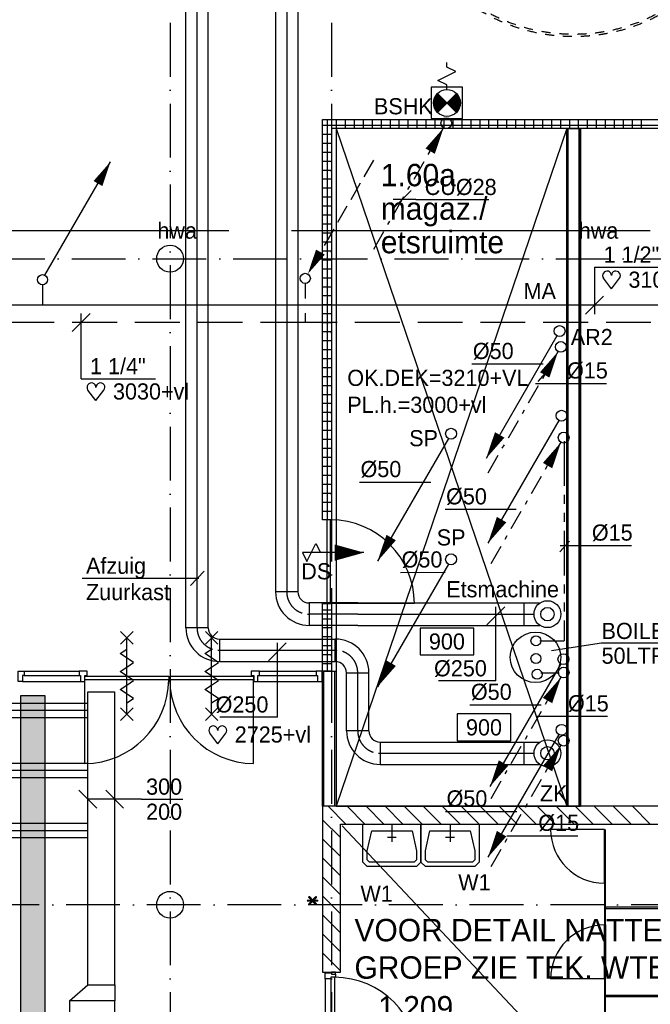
# Model space of a CAD drawing. Extents: x -39327 to 109237, y 358172 to 442272.
# Tile 83 of 96: x 69030 to 76063, y 411684 to 422657. Entities that reach past the tile are written whole.
import ezdxf
from ezdxf.enums import TextEntityAlignment as Align

# ---------------------------------------------------------------- set-up
doc = ezdxf.new("R2010")
doc.units = 0
doc.header["$LTSCALE"] = 100
for name, pattern in [('2322107', [2000, 1000, 1000]), ('2322108', [7, 5, -2]), ('2322110', [10, 5, -1, 1, -1, 1, -1]), ('2322122', [47, 40, -7]), ('CENTER2', [11.25, 7.5, -1.25, 1.25, -1.25]), ('CENTER4', [5, 3.125, -0.625, 0.625, -0.625]), ('DASHDOT', [9, 6, -1.5, 0, -1.5]), ('HIDDEN', [2, 1, -1]), ('LURETOUR', [6, 4, -2])]:
    doc.linetypes.add(name, pattern=pattern)
doc.layers.get('0').update_dxf_attribs({"linetype": 'CONTINUOUS'})
for name, color, linetype in [('AL$1----_ALGEMEEN', 7, 'CONTINUOUS'), ('AL$7----_STRAMIEN', 1, 'DASHDOT'), ('AL22----_BINNENWAND', 7, 'CONTINUOUS'), ('AL28----_KONSTRUKTIE', 3, 'CONTINUOUS'), ('AL32----_BINNENKOZ', 7, 'CONTINUOUS'), ('AL32----_DRAAIR', 7, 'CONTINUOUS'), ('AL37----_DAKOPENING', 7, 'HIDDEN'), ('ALXAX---_TEGELWERK', 1, 'CONTINUOUS'), ('BOUW', 8, 'CONTINUOUS'), ('DOORSNEDE', 1, 'CONTINUOUS'), ('KABELGOOT1', 8, 'CONTINUOUS'), ('WL521---', 4, 'CONTINUOUS'), ('WL524---', 4, 'CONTINUOUS'), ('WL531---', 4, 'CONTINUOUS'), ('WL532---', 1, 'CONTINUOUS'), ('WL561---', 4, 'CONTINUOUS'), ('WL561---_AANVOER', 4, 'CONTINUOUS'), ('WL561---_RETOUR', 4, 'CONTINUOUS'), ('WL570---', 3, 'CONTINUOUS'), ('WL570---_HARTLIJN', 1, 'CONTINUOUS'), ('WL570---_RETOUR', 3, 'CONTINUOUS'), ('WL570---_TOEVOER', 3, 'CONTINUOUS'), ('WM521---', 1, 'CONTINUOUS'), ('WM531---', 1, 'CONTINUOUS'), ('WM561---', 1, 'CONTINUOUS'), ('WM570---', 1, 'CONTINUOUS')]:
    doc.layers.add(name, color=color, linetype=linetype)
doc.styles.add('BURO-018', font='BUROFONT.shx', dxfattribs={"height": 180})
doc.styles.add('BURO-025', font='BUROFONT.shx', dxfattribs={"height": 250})
doc.styles.get("Standard").update_dxf_attribs({"font": 'ISOCP'})

# ---------------------------------------------------------------- blocks, each defined once
blk = doc.blocks.new('LDV2121')
at = {"color": 0, "linetype": 'CONTINUOUS'}
blk.add_line((-0.25, -0.433), (-6.75, -11.691), dxfattribs=at)
blk.add_lwpolyline([(-6.75, -11.691, 0, 1, 0), (-5.5, -9.526, 1, 1, 0)], format="xyseb", dxfattribs=at)
blk.add_circle((0, 0), 0.5, dxfattribs=at)
blk = doc.blocks.new('LU-1D-K-FA')
at = {"color": 0, "linetype": 'CONTINUOUS'}
for p, q in [((-0.5, 125), (0.5, 125)), ((-0.5, -125), (0.5, -125))]:
    blk.add_line(p, q, dxfattribs=at)
at = {"layer": 'WL570---_HARTLIJN', "linetype": 'CENTER2'}
blk.add_line((-0.5, 0), (0.5, 0), dxfattribs=at)
blk = doc.blocks.new('LU-ORNAM-C8C810')
at = {"color": 0, "linetype": 'CONTINUOUS'}
for radius in [100, 50]:
    blk.add_circle((0, 0), radius, dxfattribs=at)
at = {"color": 0, "linetype": 'CONTINUOUS', "style": 'BURO-018', "flags": 1}
for tag, p in [('LU_ID', (0, 0)), ('LU_DEBIET', (0, -3)), ('LU_FABR', (0, -6)), ('LU_ARTNR', (0, -9))]:
    blk.add_attdef(tag, p, '', height=1.8, dxfattribs=at)
blk = doc.blocks.new('LU-ORND')
at = {"color": 0, "linetype": 'CONTINUOUS'}
for p, q in [((-3, 1.5), (-3, -1.5)), ((3, 1.5), (-3, 1.5)), ((3, -1.5), (3, 1.5)), ((-3, -1.5), (3, -1.5))]:
    blk.add_line(p, q, dxfattribs=at)
blk = doc.blocks.new('*U110', base_point=(68965, 59077))
at = {"layer": 'WM570---', "linetype": 'CONTINUOUS'}
for p, q in [((69064, 59177), (68865, 58977)), ((68965, 58352), (68965, 59177)), ((68965, 58352), (68325, 58352))]:
    blk.add_line(p, q, dxfattribs=at)
at = {"layer": 'WM570---', "linetype": 'CONTINUOUS', "style": 'BURO-018'}
blk.add_text('%%c250', height=180, dxfattribs=at).set_placement((68865, 58402), align=Align.RIGHT)
blk = doc.blocks.new('*U146', base_point=(66294, 57527))
at = {"layer": 'WM570---', "linetype": 'CONTINUOUS'}
for p, q in [((66394, 57627), (66194, 57427)), ((66294, 56802), (66294, 57627)), ((66294, 56802), (65654, 56802))]:
    blk.add_line(p, q, dxfattribs=at)
at = {"layer": 'WM570---', "linetype": 'CONTINUOUS', "style": 'BURO-018'}
blk.add_text('%%c250', height=180, dxfattribs=at).set_placement((66194, 56852), align=Align.RIGHT)
blk = doc.blocks.new('HART')
at = {"color": 1}
for q in [(-39.7, 52.4), (39.7, 52.4)]:
    blk.add_line((0, 0), q, dxfattribs=at)
for centre, start, end in [((-22.1, 65.7), 0, 217.1867), ((22.1, 65.7), 322.8133, 180)]:
    blk.add_arc(centre, 22.1, start, end, dxfattribs=at)
blk = doc.blocks.new('23SA22K6')
at = {"color": 0, "linetype": 'CONTINUOUS'}
for p, q in [((1.75, 1.75), (-1.75, 1.75)), ((-1.75, 1.75), (-1.75, -1.75)), ((1.75, -1.75), (1.75, 1.75)), ((-1.06, -1.06), (1.06, 1.06)), ((-1.06, 1.06), (1.06, -1.06)), ((1.5, 0), (2, 0)), ((2, 0), (2.5, 1)), ((2.5, 1), (3.5, -1)), ((3.5, -1), (4, 0)), ((4, 0), (4.5, 0)), ((-1.75, -1.75), (1.75, -1.75))]:
    blk.add_line(p, q, dxfattribs=at)
at = {"color": 0, "linetype": 'CONTINUOUS', "const_width": 1.5}
for points in [[(0.53, 0.53, 0.414214), (-0.53, 0.53, 1)], [(0.53, -0.53, -0.414214), (-0.53, -0.53, -1)]]:
    blk.add_lwpolyline(points, format="xyb", dxfattribs=at)
at = {"color": 0, "linetype": 'CONTINUOUS'}
blk.add_circle((0, 0), 1.5, dxfattribs=at)
at = {"color": 0, "linetype": 'CONTINUOUS', "style": 'BURO-018', "flags": 1}
blk.add_attdef('SA_MATCODE', (0, 0), '', height=1.8, dxfattribs=at)
blk = doc.blocks.new('LDV4109')
at = {"color": 0, "linetype": 'CONTINUOUS'}
for p, q in [((-1.125, -1.949), (-0.25, -0.433)), ((-1.688, -2.923), (-1.5, -2.598)), ((-3, -5.196), (-2.063, -3.572)), ((-3.563, -6.17), (-3.375, -5.846)), ((-4.875, -8.444), (-3.938, -6.82)), ((-5.438, -9.418), (-5.25, -9.093)), ((-6.75, -11.691), (-5.813, -10.068))]:
    blk.add_line(p, q, dxfattribs=at)
blk.add_lwpolyline([(-0.25, -0.433, 0, 1, 0), (-1.5, -2.598, 1, 1, 0)], format="xyseb", dxfattribs=at)
blk.add_circle((0, 0), 0.5, dxfattribs=at)
blk = doc.blocks.new('LU-1D-B--1-FA5AFA')
at = {"color": 0, "linetype": 'CONTINUOUS'}
for p, q in [((-250, -125), (-250, 125)), ((-125, -250), (125, -250))]:
    blk.add_line(p, q, dxfattribs=at)
for radius in [375, 125]:
    blk.add_arc((-250, -250), radius, 0, 90, dxfattribs=at)
at = {"layer": 'WL570---_HARTLIJN', "linetype": 'CENTER4'}
blk.add_arc((-250, -250), 250, 0, 90, dxfattribs=at)
blk = doc.blocks.new('*U228', base_point=(67687, 63698))
at = {"color": 0, "linetype": 'CONTINUOUS'}
for p, q in [((67787, 63798), (67587, 63598)), ((67837, 63698), (67587, 63698)), ((67837, 63698), (68651, 63698))]:
    blk.add_line(p, q, dxfattribs=at)
at = {"color": 0, "linetype": 'CONTINUOUS', "style": 'BURO-018'}
blk.add_text('CU%%C28', height=180, dxfattribs=at).set_placement((67937, 63748))
blk = doc.blocks.new('LDV1107')
at = {"color": 0, "linetype": 'CONTINUOUS'}
blk.add_line((0.25, 0.433), (6.75, 11.691), dxfattribs=at)
blk.add_lwpolyline([(6.75, 11.691, 0, 1, 0), (5.5, 9.526, 1, 1, 0)], format="xyseb", dxfattribs=at)
blk.add_circle((0, 0), 0.5, dxfattribs=at)
blk = doc.blocks.new('LDV3108')
at = {"color": 0, "linetype": 'CONTINUOUS'}
for p, q in [((6.75, 11.691), (5.813, 10.068)), ((5.438, 9.418), (4.5, 7.794)), ((4.125, 7.145), (3.188, 5.521)), ((2.813, 4.871), (1.875, 3.248)), ((1.5, 2.598), (0.563, 0.974))]:
    blk.add_line(p, q, dxfattribs=at)
blk.add_lwpolyline([(0.25, 0.433, 0, 1, 0), (1.5, 2.598, 1, 1, 0)], format="xyseb", dxfattribs=at)
blk.add_circle((0, 0), 0.5, dxfattribs=at)
blk = doc.blocks.new('*U277', base_point=(78542, 419475))
at = {"color": 0, "linetype": 'CONTINUOUS'}
for p, q in [((78542, 419899), (78542, 419375)), ((78542, 419899), (79352, 419899)), ((78642, 419575), (78442, 419375))]:
    blk.add_line(p, q, dxfattribs=at)
at = {"color": 0, "linetype": 'CONTINUOUS', "style": 'BURO-018'}
blk.add_text('1 1/2"', height=180, dxfattribs=at).set_placement((78642, 419949))
blk = doc.blocks.new('A$C6E6F3BC9')
at = {"layer": 'KABELGOOT1'}
h = blk.add_hatch(dxfattribs=at)
h.set_pattern_fill('DOTS', color=256, scale=20, style=0)
h.set_pattern_definition([(0, (-2505.993, 85430.135), (15.875, 31.75), [0, -31.75])])
h.paths.add_polyline_path([(61195, 43600), (60925, 43600), (60925, 33261), (61195, 33261)])
for p, q in [((60925, 33340, 2750), (60925, 43600, 2750)), ((60925, 43600, 2750), (61195, 43600, 2750)), ((61195, 43600, 2750), (61195, 43540, 2750)), ((61195, 43540, 2750), (61195, 33340, 2750))]:
    blk.add_line(p, q, dxfattribs=at)
blk = doc.blocks.new('2322122-2')
at = {"layer": 'WM521---', "color": 0, "style": 'BURO-018'}
for p in [(70786, 420309), (75486, 420309)]:
    blk.add_text('hwa', height=180, dxfattribs=at).set_placement(p, align=Align.MIDDLE)
blk = doc.blocks.new('LU-1D-K-A0')
at = {"color": 0, "linetype": 'CONTINUOUS'}
for p, q in [((-0.5, 80), (0.5, 80)), ((-0.5, -80), (0.5, -80))]:
    blk.add_line(p, q, dxfattribs=at)
at = {"layer": 'WL570---_HARTLIJN', "linetype": 'CENTER2'}
blk.add_line((-0.5, 0), (0.5, 0), dxfattribs=at)
blk = doc.blocks.new('LU-2D-K-1F4')
at = {"color": 0, "linetype": 'CONTINUOUS'}
for p, q in [((-0.5, 250), (0.5, 250)), ((-0.5, -250), (0.5, -250))]:
    blk.add_line(p, q, dxfattribs=at)
blk = doc.blocks.new('LU-2D-K-12C')
at = {"color": 0, "linetype": 'CONTINUOUS'}
for p, q in [((-0.5, 150), (0.5, 150)), ((-0.5, -150), (0.5, -150))]:
    blk.add_line(p, q, dxfattribs=at)
blk = doc.blocks.new('*U387', base_point=(69987, 414163))
at = {"color": 0, "linetype": 'CONTINUOUS'}
for p, q in [((69786, 414063), (69587, 414263)), ((70086, 414063), (69887, 414263)), ((69987, 414163), (69687, 414163)), ((70287, 414163), (69987, 414163)), ((70287, 414163), (70747, 414163))]:
    blk.add_line(p, q, dxfattribs=at)
at = {"layer": 'WM570---', "linetype": 'CONTINUOUS', "style": 'BURO-018'}
for s, p in [('300', (70337, 414213)), ('200', (70337, 413933))]:
    blk.add_text(s, height=180, dxfattribs=at).set_placement(p)
blk = doc.blocks.new('LU-1D-B-1-FA5AFA')
at = {"color": 0, "linetype": 'CONTINUOUS'}
for p, q in [((-125, 250), (125, 250)), ((-250, 125), (-250, -125))]:
    blk.add_line(p, q, dxfattribs=at)
for radius in [125, 375]:
    blk.add_arc((-250, 250), radius, 270, 0, dxfattribs=at)
at = {"layer": 'WL570---_HARTLIJN', "linetype": 'CENTER4'}
blk.add_arc((-250, 250), 250, 270, 0, dxfattribs=at)

msp = doc.modelspace()

# ---------------------------------------------------------------- linework, layer by layer
at = {"color": 8, "linetype": 'CONTINUOUS'}
for points in [[(69012.7, 415394.8), (69079.7, 415394.8), (69079.7, 415347.8), (69062.7, 415347.8), (69062.7, 415280.8), (69012.7, 415280.8)], [(72402.7, 415394.8), (72335.7, 415394.8), (72335.7, 415347.8), (72352.7, 415347.8), (72352.7, 415280.8), (72402.7, 415280.8)]]:
    msp.add_lwpolyline(points, close=True, dxfattribs=at)
at = {"layer": 'AL$1----_ALGEMEEN', "color": 8}
for p, q in [((75133, 421442.8), (72558, 413892.8)), ((72558, 421442.8), (75133, 413892.8)), ((75133, 421442.8), (72558, 421442.8)), ((72558, 421442.8), (72558, 413892.8)), ((75133, 413892.8), (75133, 421442.8))]:
    msp.add_line(p, q, dxfattribs=at)
at = {"layer": 'AL$7----_STRAMIEN', "color": 1}
for p, q in [((70708, 438822.2), (70708, 402640.1)), ((72508, 438822.2), (72508, 369654)), ((30906.1, 419992.8), (102551.4, 419992.8)), ((102551.4, 412792.8), (41806.3, 412792.8))]:
    msp.add_line(p, q, dxfattribs=at)
at = {"layer": 'AL22----_BINNENWAND', "color": 8}
for p, q in [((72408, 417082.8), (72408, 421542.8)), ((72408, 421542.8), (77833, 421542.8)), ((77833, 421442.8), (72508, 421442.8)), ((72508, 421442.8), (72508, 417082.8)), ((75283, 421442.8), (75133, 421442.8)), ((75133, 421442.8), (75133, 413892.8)), ((75133, 413892.8), (75133, 421442.8)), ((75133, 421442.8), (75283, 421442.8)), ((75283, 413892.8), (75283, 421442.8)), ((75283, 421442.8), (75283, 413892.8)), ((72408, 417082.8), (72408, 417082.8)), ((72508, 417082.8), (72408, 417082.8)), ((72508, 417082.8), (72508, 417082.8)), ((72408, 415394.8), (72408, 416148.8)), ((72408, 416148.8), (72508, 416148.8)), ((72508, 416148.8), (72508, 415394.8)), ((70154.4, 415696.8), (70294.4, 415836.8)), ((70294.4, 415696.8), (70154.4, 415836.8)), ((70224.4, 414916.8), (70224.4, 415766.8)), ((71100.9, 415696.8), (71240.9, 415836.8)), ((71240.9, 415696.8), (71100.9, 415836.8)), ((71170.9, 414916.8), (71170.9, 415766.8)), ((70149.4, 415591.8), (70224.4, 415641.8)), ((70299.4, 415491.8), (70149.4, 415591.8)), ((71095.9, 415591.8), (71170.9, 415641.8)), ((71245.9, 415491.8), (71095.9, 415591.8)), ((70224.4, 415441.8), (70299.4, 415491.8)), ((71170.9, 415441.8), (71245.9, 415491.8)), ((70703.7, 415300.8), (70703.7, 415341.8)), ((70703.7, 415341.8), (71638.2, 415341.8)), ((71703.2, 415394.8), (71613.2, 415394.8)), ((71613.2, 415394.8), (71613.2, 415347.8)), ((71613.2, 415347.8), (71640.2, 415347.8)), ((71638.2, 415341.8), (71638.2, 415300.8)), ((71640.2, 415347.8), (71640.2, 415280.8)), ((71686.2, 415280.8), (71686.2, 415347.8)), ((71686.2, 415347.8), (71703.2, 415347.8)), ((71703.2, 415347.8), (71703.2, 415394.8)), ((72408, 413892.8), (72408, 415394.8)), ((72408, 415394.8), (72558, 415394.8)), ((72508, 415394.8), (72408, 415394.8)), ((72558, 415394.8), (72558, 413892.8)), ((69757.2, 414366.3), (69757.2, 415300.8)), ((71638.2, 415300.8), (70703.7, 415300.8)), ((71638.2, 414366.3), (71638.2, 415300.8)), ((71640.2, 415280.8), (71686.2, 415280.8)), ((72408, 413892.8), (72408, 412042.8)), ((72668.6, 413692.8), (72468.6, 413892.8)), ((72558, 413892.8), (75133, 413892.8)), ((72880.8, 413692.8), (72680.8, 413892.8)), ((73092.9, 413692.8), (72892.9, 413892.8)), ((73305, 413692.8), (73105, 413892.8)), ((73517.2, 413692.8), (73317.2, 413892.8)), ((73729.3, 413692.8), (73529.3, 413892.8)), ((73941.4, 413692.8), (73741.4, 413892.8)), ((74153.6, 413692.8), (73953.6, 413892.8)), ((74365.7, 413692.8), (74165.7, 413892.8)), ((74577.8, 413692.8), (74377.8, 413892.8)), ((74790, 413692.8), (74590, 413892.8)), ((75002.1, 413692.8), (74802.1, 413892.8)), ((75214.2, 413692.8), (75014.2, 413892.8)), ((75133, 413892.8), (75283, 413892.8)), ((75426.4, 413692.8), (75226.4, 413892.8)), ((75638.5, 413692.8), (75438.5, 413892.8)), ((75850.6, 413692.8), (75650.6, 413892.8)), ((76062.8, 413692.8), (75862.8, 413892.8)), ((72608, 413541.3), (72408, 413741.3)), ((72608, 412042.8), (72608, 413692.8)), ((72608, 413692.8), (76808, 413692.8)), ((72855.6, 413392.8), (72855.6, 413692.8)), ((72855.6, 413692.8), (73505.6, 413692.8)), ((73180.6, 413692.8), (73180.6, 413492.8)), ((73505.6, 413692.8), (73505.6, 413392.8)), ((73505.6, 413392.8), (73505.6, 413692.8)), ((73505.6, 413692.8), (74155.6, 413692.8)), ((73830.6, 413692.8), (73830.6, 413492.8)), ((74155.6, 413692.8), (74155.6, 413392.8)), ((72905.6, 413392.8), (72955.6, 413617.8)), ((72955.6, 413617.8), (73405.6, 413617.8)), ((73405.6, 413617.8), (73455.6, 413392.8)), ((73555.6, 413392.8), (73605.6, 413617.8)), ((73605.6, 413617.8), (74055.6, 413617.8)), ((74055.6, 413617.8), (74105.6, 413392.8)), ((75551.5, 413632.8), (74951.5, 413632.8)), ((75551.5, 413032.8), (75551.5, 413632.8)), ((75551.5, 413632.8), (75551.5, 413032.8)), ((75564.5, 413032.8), (75564.5, 413632.8)), ((72608, 413329.2), (72408, 413529.2)), ((73230.6, 413542.8), (73130.6, 413542.8)), ((73880.6, 413542.8), (73780.6, 413542.8)), ((72855.6, 413267.8), (72855.6, 413392.8)), ((72905.6, 413292.8), (72905.6, 413392.8)), ((73455.6, 413392.8), (73455.6, 413292.8)), ((73505.6, 413392.8), (73505.6, 413267.8)), ((73505.6, 413267.8), (73505.6, 413392.8)), ((73555.6, 413292.8), (73555.6, 413392.8)), ((74105.6, 413392.8), (74105.6, 413292.8)), ((74155.6, 413392.8), (74155.6, 413267.8)), ((72608, 413117), (72408, 413317)), ((72905.6, 413217.8), (72855.6, 413267.8)), ((72930.6, 413267.8), (72905.6, 413292.8)), ((73430.6, 413267.8), (72930.6, 413267.8)), ((73455.6, 413292.8), (73430.6, 413267.8)), ((73505.6, 413267.8), (73455.6, 413217.8)), ((73555.6, 413217.8), (73505.6, 413267.8)), ((73580.6, 413267.8), (73555.6, 413292.8)), ((74080.6, 413267.8), (73580.6, 413267.8)), ((74105.6, 413292.8), (74080.6, 413267.8)), ((74155.6, 413267.8), (74105.6, 413217.8)), ((73455.6, 413217.8), (72905.6, 413217.8)), ((74105.6, 413217.8), (73555.6, 413217.8)), ((72608, 412904.9), (72408, 413104.9)), ((75564.5, 413032.8), (75551.5, 413032.8)), ((75551.5, 413032.8), (75551.5, 412567.8)), ((75551.5, 413032.8), (75564.5, 413032.8)), ((75564.5, 412567.8), (75564.5, 413032.8)), ((72608, 412692.8), (72408, 412892.8)), ((76808, 412766.3), (75564.5, 412766.3)), ((75564.5, 412766.3), (75564.5, 412753.3)), ((75564.5, 412753.3), (76808, 412753.3)), ((72608, 412480.6), (72408, 412680.6)), ((72608, 412268.5), (72408, 412468.5)), ((75551.5, 412567.8), (75551.5, 411967.8)), ((75551.5, 411967.8), (75551.5, 412567.8)), ((75564.5, 412567.8), (75564.5, 411967.8)), ((72608, 412056.4), (72408, 412256.4)), ((72409.5, 412042.8), (72408, 412044.2)), ((72408, 412042.8), (72608, 412042.8)), ((72438, 411967.8), (72438, 412034.8)), ((72438, 412034.8), (72508, 412034.8)), ((72552, 412042.8), (72508, 412042.8)), ((72508, 412042.8), (72508, 412019.8)), ((72508, 412034.8), (72508, 412019.8)), ((72552, 412019.8), (72552, 412042.8)), ((72501, 411967.8), (72438, 411967.8)), ((72438, 411967.8), (72438, 411067.8)), ((72501, 411984.8), (72501, 411050.8)), ((72552, 411984.8), (72501, 411984.8)), ((72501, 411984.8), (72501, 411967.8)), ((72508, 412019.8), (72552, 412019.8)), ((72541, 411984.8), (72541, 411050.8)), ((72552, 412019.8), (72552, 411984.8)), ((75551.5, 411967.8), (74951.5, 411967.8)), ((75564.5, 411967.8), (75551.5, 411967.8)), ((75551.5, 411967.8), (75551.5, 411502.8)), ((75564.5, 411967.8), (75551.5, 411967.8)), ((75564.5, 411502.8), (75564.5, 411967.8)), ((76808, 411782.3), (75564.5, 411782.3)), ((75564.5, 411782.3), (75564.5, 411769.3)), ((75564.5, 411769.3), (76808, 411769.3))]:
    msp.add_line(p, q, dxfattribs=at)
at = {"layer": 'AL22----_BINNENWAND', "color": 8, "linetype": 'CONTINUOUS'}
for p, q in [((75148, 413892.8), (75148, 421442.8)), ((75148, 413892.8), (75148, 421442.8)), ((75268, 413892.8), (75268, 421442.8)), ((75268, 413892.8), (75268, 421442.8)), ((72423, 413892.8), (72423, 415394.8)), ((72543, 413892.8), (72543, 415394.8))]:
    msp.add_line(p, q, dxfattribs=at)
at = {"layer": 'AL22----_BINNENWAND', "color": 8}
for points in [[(70224.4, 415241.8), (70299.4, 415291.8), (70149.4, 415391.8), (70224.4, 415441.8)], [(71170.9, 415241.8), (71245.9, 415291.8), (71095.9, 415391.8), (71170.9, 415441.8)], [(70224.4, 415041.8), (70299.4, 415091.8), (70149.4, 415191.8), (70224.4, 415241.8)], [(71170.9, 415041.8), (71245.9, 415091.8), (71095.9, 415191.8), (71170.9, 415241.8)], [(70294.4, 414846.8), (70154.4, 414986.8)], [(70154.4, 414846.8), (70294.4, 414986.8)], [(71240.9, 414846.8), (71100.9, 414986.8)], [(71100.9, 414846.8), (71240.9, 414986.8)]]:
    msp.add_lwpolyline(points, dxfattribs=at)
for points in [[(69782.2, 415394.8), (69692.2, 415394.8), (69692.2, 415347.8), (69709.2, 415347.8), (69709.2, 415280.8), (69755.2, 415280.8), (69755.2, 415347.8), (69782.2, 415347.8)], [(69757.2, 415300.8), (69757.2, 415341.8), (70691.7, 415341.8), (70691.7, 415300.8)]]:
    msp.add_lwpolyline(points, close=True, dxfattribs=at)
for centre, radius, start, end in [((69748.3, 415309.7), 943.4, 270.53799, 359.46201), ((71647, 415309.7), 943.4, 180.53799, 269.46201), ((75551.5, 413632.8), 600, 180, 270), ((75551.5, 411967.8), 600, 90, 180), ((72541, 411050.8), 934, 0, 90)]:
    msp.add_arc(centre, radius, start, end, dxfattribs=at)
at = {"layer": 'AL28----_KONSTRUKTIE', "color": 8, "linetype": 'CONTINUOUS'}
msp.add_line((79008, 413892.8), (72408, 413892.8), dxfattribs=at)
at = {"layer": 'AL28----_KONSTRUKTIE', "color": 8}
for centre in [(70708, 419992.8), (70708, 412792.8)]:
    msp.add_circle(centre, 150, dxfattribs=at)
at = {"layer": 'AL32----_BINNENKOZ', "color": 8}
for p, q in [((75133, 421328.8), (75133, 413892.8)), ((72458, 416148.8), (72458, 417082.8)), ((72498, 416148.8), (72498, 417082.8)), ((69079.7, 415394.8), (69692.2, 415394.8)), ((69079.7, 415347.8), (69692.2, 415347.8)), ((71703.2, 415394.8), (72335.7, 415394.8)), ((71703.2, 415347.8), (72335.7, 415347.8)), ((69062.7, 415280.8), (69709.2, 415280.8)), ((71686.2, 415280.8), (72352.7, 415280.8)), ((72408, 415280.8), (72408, 413892.8))]:
    msp.add_line(p, q, dxfattribs=at)
at = {"layer": 'AL32----_DRAAIR', "color": 8}
msp.add_line((73432, 416148.8), (72498, 416148.8), dxfattribs=at)
msp.add_arc((72498, 416148.8), 934, 0, 90, dxfattribs=at)
at = {"layer": 'AL37----_DAKOPENING', "color": 8}
for radius in [2025, 2000]:
    msp.add_circle((75208, 424492.8), radius, dxfattribs=at)
at = {"layer": 'ALXAX---_TEGELWERK', "color": 8}
for p, q in [((72408, 421481.3), (77833, 421481.3)), ((72464.1, 417082.8), (72464.1, 421542.8)), ((72564.1, 421442.8), (72564.1, 421542.8)), ((72664.1, 421442.8), (72664.1, 421542.8)), ((72764.1, 421442.8), (72764.1, 421542.8)), ((72864.1, 421442.8), (72864.1, 421542.8)), ((72964.1, 421442.8), (72964.1, 421542.8)), ((73064.1, 421442.8), (73064.1, 421542.8)), ((73164.1, 421442.8), (73164.1, 421542.8)), ((73264.1, 421442.8), (73264.1, 421542.8)), ((73364.1, 421442.8), (73364.1, 421542.8)), ((73464.1, 421442.8), (73464.1, 421542.8)), ((73564.1, 421442.8), (73564.1, 421542.8)), ((73664.1, 421442.8), (73664.1, 421542.8)), ((73764.1, 421442.8), (73764.1, 421542.8)), ((73864.1, 421442.8), (73864.1, 421542.8)), ((73964.1, 421442.8), (73964.1, 421542.8)), ((74064.1, 421442.8), (74064.1, 421542.8)), ((74164.1, 421442.8), (74164.1, 421542.8)), ((74264.1, 421442.8), (74264.1, 421542.8)), ((74364.1, 421442.8), (74364.1, 421542.8)), ((74464.1, 421442.8), (74464.1, 421542.8)), ((74564.1, 421442.8), (74564.1, 421542.8)), ((74664.1, 421442.8), (74664.1, 421542.8)), ((74764.1, 421442.8), (74764.1, 421542.8)), ((74864.1, 421442.8), (74864.1, 421542.8)), ((74964.1, 421442.8), (74964.1, 421542.8)), ((75064.1, 421442.8), (75064.1, 421542.8)), ((75164.1, 421442.8), (75164.1, 421542.8)), ((75264.1, 421442.8), (75264.1, 421542.8)), ((75364.1, 421442.8), (75364.1, 421542.8)), ((75464.1, 421442.8), (75464.1, 421542.8)), ((75564.1, 421442.8), (75564.1, 421542.8)), ((75664.1, 421442.8), (75664.1, 421542.8)), ((75764.1, 421442.8), (75764.1, 421542.8)), ((75864.1, 421442.8), (75864.1, 421542.8)), ((75964.1, 421442.8), (75964.1, 421542.8)), ((72408, 421381.3), (72508, 421381.3)), ((72408, 421281.3), (72508, 421281.3)), ((72408, 421181.3), (72508, 421181.3)), ((72408, 421081.3), (72508, 421081.3)), ((72408, 420981.3), (72508, 420981.3)), ((72408, 420881.3), (72508, 420881.3)), ((72408, 420781.3), (72508, 420781.3)), ((72408, 420681.3), (72508, 420681.3)), ((72408, 420581.3), (72508, 420581.3)), ((72408, 420481.3), (72508, 420481.3)), ((72408, 420381.3), (72508, 420381.3)), ((72408, 420281.3), (72508, 420281.3)), ((72408, 420181.3), (72508, 420181.3)), ((72408, 420081.3), (72508, 420081.3)), ((72408, 419981.3), (72508, 419981.3)), ((72408, 419881.3), (72508, 419881.3)), ((72408, 419781.3), (72508, 419781.3)), ((72408, 419681.3), (72508, 419681.3)), ((72408, 419581.3), (72508, 419581.3)), ((72408, 419481.3), (72508, 419481.3)), ((72408, 419381.3), (72508, 419381.3)), ((72408, 419281.3), (72508, 419281.3)), ((72408, 419181.3), (72508, 419181.3)), ((72408, 419081.3), (72508, 419081.3)), ((72408, 418981.3), (72508, 418981.3)), ((72408, 418881.3), (72508, 418881.3)), ((72408, 418781.3), (72508, 418781.3)), ((72408, 418681.3), (72508, 418681.3)), ((72408, 418581.3), (72508, 418581.3)), ((72408, 418481.3), (72508, 418481.3)), ((72408, 418381.3), (72508, 418381.3)), ((72408, 418281.3), (72508, 418281.3)), ((72408, 418181.3), (72508, 418181.3)), ((72408, 418081.3), (72508, 418081.3)), ((72408, 417981.3), (72508, 417981.3)), ((72408, 417881.3), (72508, 417881.3)), ((72408, 417781.3), (72508, 417781.3)), ((72408, 417681.3), (72508, 417681.3)), ((72408, 417581.3), (72508, 417581.3)), ((72408, 417481.3), (72508, 417481.3)), ((72408, 417381.3), (72508, 417381.3)), ((72408, 417281.3), (72508, 417281.3)), ((72408, 417181.3), (72508, 417181.3)), ((72464.1, 415394.8), (72464.1, 416148.8)), ((72408, 416081.3), (72508, 416081.3)), ((72408, 415981.3), (72508, 415981.3)), ((72408, 415881.3), (72508, 415881.3)), ((72408, 415781.3), (72508, 415781.3)), ((72408, 415681.3), (72508, 415681.3)), ((72408, 415581.3), (72508, 415581.3)), ((72408, 415481.3), (72508, 415481.3))]:
    msp.add_line(p, q, dxfattribs=at)
at = {"layer": 'BOUW', "color": 1}
for p, q in [((75519.3, 415708.3), (74959.6, 415623)), ((76327.7, 415708.8), (75516.3, 415708.8)), ((72625.6, 413672.9), (78831.3, 407086.2))]:
    msp.add_line(p, q, dxfattribs=at)
at = {"layer": 'DOORSNEDE', "color": 1}
msp.add_line((72869.8, 416717.5), (72183.5, 416717.5), dxfattribs=at)
at = {"layer": 'WL521---', "linetype": '2322122'}
msp.add_line((62661.9, 420308.6), (78909.3, 420308.6), dxfattribs=at)
at = {"layer": 'WL532---', "linetype": '2322110'}
for p, q in [((75102.3, 417961.2), (75102.3, 415734.9)), ((74831.6, 415734.9), (75102.3, 415734.9)), ((74842.3, 415377.9), (75044.9, 415377.9))]:
    msp.add_line(p, q, dxfattribs=at)
at = {"layer": 'WL532---', "color": 3}
msp.add_circle((74782.9, 415550.9), 281.8, dxfattribs=at)
at = {"layer": 'WL561---', "color": 1}
for centre in [(74788.1, 415735.5), (74788.1, 415536.6), (74801, 415362.4)]:
    msp.add_circle(centre, 55.7, dxfattribs=at)
at = {"layer": 'WL561---_AANVOER', "linetype": '2322107'}
for p, q in [((69284, 419702.7), (69284, 419474.8)), ((69284, 419474.8), (63641.7, 419474.8)), ((78284, 419474.8), (69284, 419474.8))]:
    msp.add_line(p, q, dxfattribs=at)
at = {"layer": 'WL561---_RETOUR', "linetype": '2322108'}
for p, q in [((72215.3, 419717.7), (72215.3, 419549.6)), ((72215.3, 419384.5), (72215.3, 419283.3)), ((72215.3, 419283.3), (64023.2, 419283.3)), ((83069.1, 419283.3), (72215.3, 419283.3))]:
    msp.add_line(p, q, dxfattribs=at)
at = {"layer": 'WL570---', "color": 1}
for p, q in [((74810.8, 418625.7), (74917.4, 418742.9)), ((72233.5, 416617.5), (72333.5, 416817.5)), ((72333.5, 416817.5), (72383.5, 416717.5)), ((75055.7, 416728), (75162.3, 416845.2)), ((72183.5, 416717.5), (72233.5, 416617.5)), ((69725, 416431.1), (71029.2, 416431.1)), ((71086.6, 416512.6), (70936, 416349.6))]:
    msp.add_line(p, q, dxfattribs=at)
at = {"layer": 'WL570---'}
for p, q in [((74651.3, 416156.6), (74651.3, 415906.6)), ((74765.4, 416156.6), (74827.6, 416156.6)), ((74765.4, 415906.6), (74831, 415906.6)), ((69790.2, 415165.2), (70086.7, 415165.2)), ((74651.3, 414606.6), (74651.3, 414356.6)), ((74765.4, 414606.6), (74827.6, 414606.6)), ((74765.4, 414356.6), (74831, 414356.6)), ((69583.9, 411720.7), (69789.7, 411901.1)), ((69789.7, 411901.1), (70086.6, 411901.1)), ((70089.7, 411901.1), (70089.7, 411720.7)), ((70089.7, 411720.7), (69583.9, 411720.7))]:
    msp.add_line(p, q, dxfattribs=at)
at = {"layer": 'WL570---', "color": 1}
msp.add_lwpolyline([(72869.8, 416717.5, 0, 181, 0), (72544.7, 416717.5, 181, 181, 0)], format="xyseb", dxfattribs=at)
at = {"layer": 'WL570---_HARTLIJN', "color": 1, "linetype": 'CONTINUOUS'}
for p, q in [((74866.7, 418816.5), (74073.2, 418816.5)), ((75575.9, 418599.8), (74782.4, 418599.8)), ((73613.9, 417500.4), (72820.4, 417500.4)), ((74568.1, 417196.6), (73774.6, 417196.6)), ((75852.8, 416792.6), (75059.3, 416792.6)), ((73776.5, 416496.5), (73278.8, 416493.3)), ((74845.2, 415018.2), (74051.7, 415018.2)), ((75586.2, 414890.3), (74792.8, 414890.3)), ((74573.3, 413829.9), (73779.8, 413829.9)), ((75255.7, 413558.2), (74462.2, 413558.2))]:
    msp.add_line(p, q, dxfattribs=at)
at = {"layer": 'WM570---', "color": 1}
for p, q in [((69814.4, 419383.3), (69614.4, 419183.3)), ((69714.4, 418655.4), (69714.4, 419383.3)), ((69714.4, 418655.4), (70544.4, 418655.4))]:
    msp.add_line(p, q, dxfattribs=at)

# ---------------------------------------------------------------- block references
at = {"layer": 'WL524---', "color": 2, "xscale": 121.5, "yscale": 121.5, "zscale": 121.5}
for p in [(75051.7, 419186.9), (75073, 418242.8), (73841.1, 418042.8), (73841.1, 416642.8), (75094.3, 415530.1), (75073, 414742.8)]:
    msp.add_blockref('LDV2121', p, dxfattribs=at)
at = {"layer": 'WL531---', "color": 2, "xscale": 100, "yscale": 100, "zscale": 100, "rotation": 89.99999999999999}
msp.add_blockref('23SA22K6', (73795, 421729), dxfattribs=at)
at = {"layer": 'WL531---', "color": 2, "xscale": 120, "yscale": 120, "zscale": 120}
for p in [(73788, 421503.5), (75065.4, 419010), (75097.3, 417999.1), (75097.3, 415380.8), (75097.3, 414622.1)]:
    msp.add_blockref('LDV4109', p, dxfattribs=at)
at = {"layer": 'WL561---_AANVOER', "color": 2, "xscale": 112.5, "yscale": 112.5, "zscale": 112.5}
msp.add_blockref('LDV1107', (69284, 419759), dxfattribs=at)
at = {"layer": 'WL561---_RETOUR', "color": 2, "xscale": 112.5, "yscale": 112.5, "zscale": 112.5}
msp.add_blockref('LDV3108', (72215.3, 419774), dxfattribs=at)
at = {"layer": 'WL570---', "color": 1}
msp.add_blockref('A$C6E6F3BC9', (8116, 371524.5), dxfattribs=at)
at = {"layer": 'WL570---_RETOUR', "linetype": 'LURETOUR'}
for name, p, xscale, rotation in [('LU-1D-K-FA', (71008, 422136.9), 12511.75732923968, 89.99999999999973), ('LU-1D-K-FA', (72008, 422337.2), 12111.1941007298, 270), ('LU-1D-K-FA', (72530.3, 416031.6), 544.7276529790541, 180), ('LU-2D-K-12C', (69939.7, 413533.1), 3264.075385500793, 90), ('LU-1D-K-A0', (69225.9, 414957.8), 1128.62276658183, 180), ('LU-1D-K-A0', (69225.9, 414287.9), 1128.62276658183, 180), ('LU-1D-K-A0', (69225.9, 413617.9), 1128.62276658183, 180), ('LU-2D-K-1F4', (69836.6, 408758.7), 5926.429662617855, 270)]:
    msp.add_blockref(name, p, dxfattribs=dict(at, xscale=xscale, rotation=rotation))
at = {"layer": 'WL570---_RETOUR', "linetype": 'LURETOUR', "rotation": 180}
for p in [(72008, 416031.6), (71008, 415629.1), (72800.2, 414481.6)]:
    msp.add_blockref('LU-1D-B--1-FA5AFA', p, dxfattribs=at)
at = {"layer": 'WL570---_RETOUR', "linetype": 'LURETOUR'}
for p, xscale in [((73784, 416031.6), 1962.646513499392), ((73909.5, 414481.6), 1709.438490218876)]:
    msp.add_blockref('LU-1D-K-FA', p, dxfattribs=dict(at, xscale=xscale))
at = {"layer": 'WL570---_RETOUR', "xscale": 1.5, "yscale": 1.5, "zscale": 1.5, "rotation": 90}
for p in [(74916.1, 416031.6), (74916.1, 414481.6)]:
    msp.add_blockref('LU-ORNAM-C8C810', p, dxfattribs=at)
at = {"layer": 'WL570---_TOEVOER', "linetype": 'CONTINUOUS', "xscale": 1287.641135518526}
msp.add_blockref('LU-1D-K-FA', (71906.4, 415629.1), dxfattribs=at)
at = {"layer": 'WL570---_TOEVOER', "linetype": 'CONTINUOUS', "rotation": 90}
msp.add_blockref('LU-1D-B-1-FA5AFA', (72800.2, 415629.1), dxfattribs=at)
at = {"layer": 'WL570---_TOEVOER', "linetype": 'CONTINUOUS', "xscale": 647.5408250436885, "rotation": 90}
msp.add_blockref('LU-1D-K-FA', (72800.2, 415055.3), dxfattribs=at)
at = {"layer": 'WM521---'}
msp.add_blockref('2322122-2', (0, 0), dxfattribs=at)
at = {"layer": 'WM531---'}
msp.add_blockref('*U228', (73296.9, 420652.8), dxfattribs=at)
at = {"layer": 'WM561---'}
msp.add_blockref('*U277', (75441.9, 419474.8), dxfattribs=at)
at = {"layer": 'WM570---', "xscale": 2.25, "yscale": 2.25, "zscale": 2.25}
for p in [(75630.1, 419657.1), (69880.9, 418411.4), (71239.1, 414588.4)]:
    msp.add_blockref('HART', p, dxfattribs=at)
at = {"layer": 'WM570---'}
for name, p in [('*U110', (74340.2, 416013.6)), ('*U146', (71903.8, 415610.5))]:
    msp.add_blockref(name, p, dxfattribs=at)
ref = msp.add_blockref('LU-ORND', (73794.8, 415727.1), dxfattribs=dict(at, xscale=100, yscale=100, zscale=100))
ref.add_attrib('LU_TEXT1', '900', dxfattribs={"layer": '0', "color": 1, "linetype": 'CONTINUOUS', "height": 180, "style": 'BURO-018'}).set_placement((73794.8, 415727.1), align=Align.MIDDLE)
ref = msp.add_blockref('LU-ORND', (74208.3, 414770.5), dxfattribs=dict(at, xscale=100, yscale=100, zscale=100))
ref.add_attrib('LU_TEXT1', '900', dxfattribs={"layer": '0', "color": 1, "linetype": 'CONTINUOUS', "height": 180, "style": 'BURO-018'}).set_placement((74208.3, 414770.5), align=Align.MIDDLE)
at = {"layer": 'WM570---', "linetype": 'LURETOUR'}
msp.add_blockref('*U387', (70089.7, 413969.8), dxfattribs=at)

# ---------------------------------------------------------------- texts
at = {"layer": 'AL22----_BINNENWAND', "color": 8}
msp.add_text('*', height=270, dxfattribs=at).set_placement((72214.5, 412732.9))
at = {"layer": 'BOUW', "color": 1, "style": 'BURO-018'}
for s, p in [('BSHK', (72981.2, 421601.8)), ('MA', (74650, 419542.6)), ('AR2', (75176.1, 419029.8)), ('OK.DEK=3210+VL', (72683.8, 418575.1)), ('PL.h.=3000+vl', (72683.8, 418275.1)), ('SP', (73374, 417903)), ('SP', (73681.3, 416797)), ('Etsmachine', (73787.3, 416219.5)), ('ZK', (74832.2, 413945.5)), ('W1', (73920.9, 412953.7)), ('W1', (72830.6, 412827.3))]:
    msp.add_text(s, height=180, dxfattribs=at).set_placement(p)
at = {"layer": 'BOUW', "style": 'BURO-025'}
for s, p in [('1.60a', (73057.6, 420800.2)), ('magaz./', (73057.6, 420427.2)), ('etsruimte', (73057.6, 420053.1)), ('1.209', (73028.9, 411525.8))]:
    msp.add_text(s, height=250, dxfattribs=at).set_placement(p)
at = {"layer": 'WL532---', "color": 1, "style": 'BURO-018'}
for s, p in [('DS', (72170, 416419.5)), ('BOILER', (75519.6, 415755)), ('50LTR.', (75519.6, 415478.9))]:
    msp.add_text(s, height=180, dxfattribs=at).set_placement(p)
at = {"layer": 'WL570---', "color": 1, "style": 'BURO-018'}
for s, p in [('Afzuig', (69769.6, 416481.2)), ('Zuurkast', (69769.6, 416187.8))]:
    msp.add_text(s, height=180, dxfattribs=at).set_placement(p)
at = {"layer": 'WL570---_HARTLIJN', "color": 1, "linetype": 'CENTER4', "style": 'BURO-018'}
for s, p in [('%%c50', (74084, 418874.9)), ('%%c15', (75134.4, 418658.1)), ('%%c50', (72831.2, 417558.8)), ('%%c50', (73785.5, 417255)), ('%%c15', (75411.3, 416851)), ('%%c50', (73289.7, 416551.7)), ('%%c50', (74062.5, 415076.6)), ('%%c15', (75144.8, 414948.7)), ('%%c50', (73790.7, 413888.3)), ('%%c15', (74814.2, 413616.6))]:
    msp.add_text(s, height=180, dxfattribs=at).set_placement(p)
at = {"layer": 'WM521---', "color": 2, "style": 'BURO-025'}
for s, p in [('VOOR DETAIL NATTE ', (72763.4, 412385.6)), ('GROEP ZIE TEK. WTB13', (72763.4, 411968.9))]:
    msp.add_text(s, height=250, dxfattribs=at).set_placement(p)
at = {"layer": 'WM570---', "color": 1, "style": 'BURO-018'}
for s, p in [('3100+vl', (75819.5, 419669.3)), ('1 1/4"', (69814.4, 418705.4)), ('3030+vl', (70070.3, 418423.7)), ('2725+vl', (71428.5, 414600.7))]:
    msp.add_text(s, height=180, dxfattribs=at).set_placement(p)

doc.saveas('drawing.dxf')
